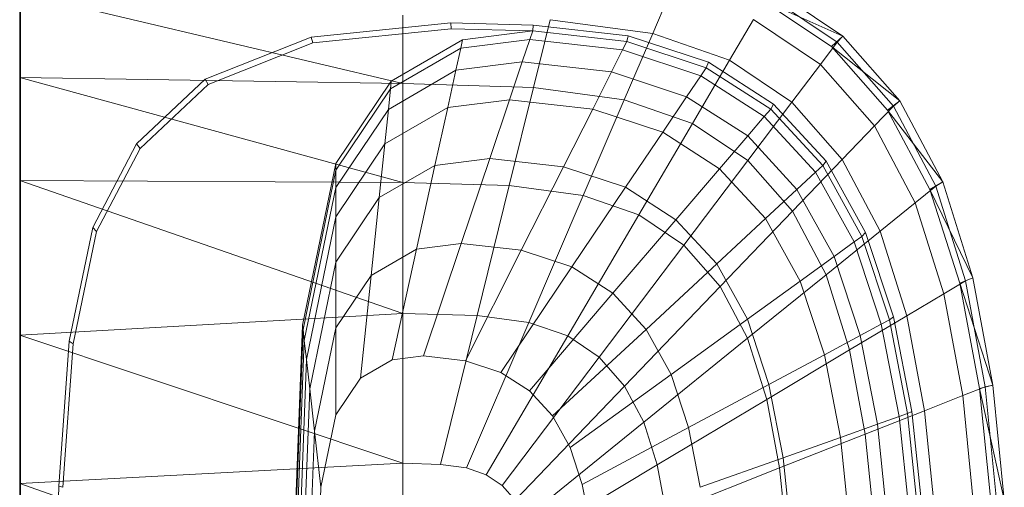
# Model space of a CAD drawing. Header units: metres. Extents: x 397.7 to 427.5, y 12.7 to 28.4.
# Tile 44 of 142: x 404.467 to 404.731, y 27.325 to 27.45. Entities that reach past the tile are written whole.
import ezdxf

# ---------------------------------------------------------------- set-up
doc = ezdxf.new("R2010")
doc.units = ezdxf.units.M
for name, color, linetype, lineweight in [('02_MOBILIARIO', 7, 'Continuous', 18), ('A-DETL-____-MBND', 7, 'Continuous', 18), ('A-GENM-____-OTLN', 7, 'Continuous', 18)]:
    doc.layers.add(name, color=color, linetype=linetype, lineweight=lineweight)

# ---------------------------------------------------------------- blocks, each defined once
blk = doc.blocks.new('Family - LONDR55-XX_ZZ-ARQ-CAA-M3D-Londres55-152769-05_CLI_AIRE_P2')
at = {"layer": 'A-GENM-____-OTLN', "color": 253, "true_color": 0xaaaaaa}
for p, q in [((0, 0), (0.6, 0)), ((0.6, 0), (0, 0))]:
    blk.add_line(p, q, dxfattribs=at)
blk = doc.blocks.new('Family - Mirall P2-152770-05_CLI_AIRE_P2')
blk.add_blockref('Family - LONDR55-XX_ZZ-ARQ-CAA-M3D-Londres55-152769-05_CLI_AIRE_P2', (0, 0))
blk = doc.blocks.new('Family - Rentamans P2-153289-05_CLI_AIRE_P2')
at = {"layer": 'A-DETL-____-MBND', "color": 253, "true_color": 0xaaaaaa}
for p, q in [((0, 0.36146), (0, 0.00406)), ((0.22069, 0.33849), (0.20176, 0.35121)), ((0, 0.35008), (0, 0.32734)), ((0, 0.35008), (0.10273, 0.32574)), ((0.16971, 0.33917), (0.17461, 0.35061)), ((0.21918, 0.33686), (0.2005, 0.34941)), ((0.21762, 0.33569), (0.19894, 0.34814)), ((0.22069, 0.33849), (0.19894, 0.34814)), ((0.10273, 0.34405), (0.10273, 0.32574)), ((0.07816, 0.33823), (0.11557, 0.34199)), ((0.11557, 0.34199), (0.13769, 0.34144)), ((0.11566, 0.34041), (0.11557, 0.34199)), ((0.13755, 0.33987), (0.13769, 0.34144)), ((0.13769, 0.34144), (0.16318, 0.33856)), ((0.1422, 0.34287), (0.13772, 0.3247)), ((0.16971, 0.33917), (0.1422, 0.34287)), ((0.1903, 0.33203), (0.19671, 0.34296)), ((0.21467, 0.33089), (0.19671, 0.34296)), ((0.04977, 0.3269), (0.07816, 0.33823)), ((0.07861, 0.33669), (0.07816, 0.33823)), ((0.07861, 0.33669), (0.11566, 0.34041)), ((0.11566, 0.34041), (0.13755, 0.33987)), ((0.11875, 0.33749), (0.13755, 0.33987)), ((0.13678, 0.33756), (0.13755, 0.33987)), ((0.13755, 0.33987), (0.1628, 0.33702)), ((0.16971, 0.33917), (0.1621, 0.32141)), ((0.1628, 0.33702), (0.16318, 0.33856)), ((0.16318, 0.33856), (0.18466, 0.33146)), ((0.1903, 0.33203), (0.16971, 0.33917)), ((0.21762, 0.33569), (0.22069, 0.33849)), ((0.21918, 0.33686), (0.22069, 0.33849)), ((0.23596, 0.32112), (0.22069, 0.33849)), ((0.05051, 0.32548), (0.07861, 0.33669)), ((0.09963, 0.32643), (0.11875, 0.33749)), ((0.11825, 0.33522), (0.13678, 0.33756)), ((0.11875, 0.33749), (0.11825, 0.33522)), ((0.13476, 0.33156), (0.13678, 0.33756)), ((0.13678, 0.33756), (0.16165, 0.33475)), ((0.16165, 0.33475), (0.1628, 0.33702)), ((0.1628, 0.33702), (0.18406, 0.32998)), ((0.21467, 0.33089), (0.21918, 0.33686)), ((0.2327, 0.31866), (0.21762, 0.33569)), ((0.23596, 0.32112), (0.21762, 0.33569)), ((0.23426, 0.31971), (0.21918, 0.33686)), ((0.09941, 0.32432), (0.11825, 0.33522)), ((0.11825, 0.33522), (0.11696, 0.32931)), ((0.15867, 0.32886), (0.16165, 0.33475)), ((0.16165, 0.33475), (0.1826, 0.32782)), ((0.11696, 0.32931), (0.13476, 0.33156)), ((0.13135, 0.32141), (0.13476, 0.33156)), ((0.13476, 0.33156), (0.15867, 0.32886)), ((0.18036, 0.31508), (0.1903, 0.33203)), ((0.1826, 0.32782), (0.18406, 0.32998)), ((0.18406, 0.32998), (0.18466, 0.33146)), ((0.18406, 0.32998), (0.20135, 0.31889)), ((0.18466, 0.33146), (0.20212, 0.32026)), ((0.20704, 0.32079), (0.1903, 0.33203)), ((0.20704, 0.32079), (0.21467, 0.33089)), ((0.22917, 0.3144), (0.21467, 0.33089)), ((0, 0.32734), (0, 0.29972)), ((0.10273, 0.32574), (0, 0.32734)), ((0, 0.32734), (0.10273, 0.29924)), ((0.09884, 0.31884), (0.11696, 0.32931)), ((0.11696, 0.32931), (0.11476, 0.31932)), ((0.15363, 0.3189), (0.15867, 0.32886)), ((0.15867, 0.32886), (0.17881, 0.3222)), ((0.17881, 0.3222), (0.1826, 0.32782)), ((0.1826, 0.32782), (0.19963, 0.31689)), ((0.03136, 0.30959), (0.04977, 0.3269)), ((0.03228, 0.30834), (0.05051, 0.32548)), ((0.05051, 0.32548), (0.04977, 0.3269)), ((0.08473, 0.30435), (0.09963, 0.32643)), ((0.09941, 0.32432), (0.09963, 0.32643)), ((0.10273, 0.32574), (0.10273, 0.29924)), ((0.13772, 0.3247), (0.10273, 0.32574)), ((0.13772, 0.3247), (0.13123, 0.29839)), ((0.1621, 0.32141), (0.13772, 0.3247)), ((0.08473, 0.30256), (0.09941, 0.32432)), ((0.09941, 0.32432), (0.09884, 0.31884)), ((0.1724, 0.31269), (0.17881, 0.3222)), ((0.17881, 0.3222), (0.19518, 0.3117)), ((0.11476, 0.31932), (0.13135, 0.32141)), ((0.12606, 0.30567), (0.13135, 0.32141)), ((0.13135, 0.32141), (0.15363, 0.3189)), ((0.1621, 0.32141), (0.1511, 0.29571)), ((0.18036, 0.31508), (0.1621, 0.32141)), ((0.19519, 0.30512), (0.20704, 0.32079)), ((0.20135, 0.31889), (0.20212, 0.32026)), ((0.20212, 0.32026), (0.21621, 0.30495)), ((0.22054, 0.30543), (0.20704, 0.32079)), ((0.22917, 0.3144), (0.23426, 0.31971)), ((0.2327, 0.31866), (0.23596, 0.32112)), ((0.23426, 0.31971), (0.23596, 0.32112)), ((0.24562, 0.29825), (0.23426, 0.31971)), ((0.24746, 0.29938), (0.23596, 0.32112)), ((0.08473, 0.29792), (0.09884, 0.31884)), ((0.09788, 0.30955), (0.11476, 0.31932)), ((0.09884, 0.31884), (0.09788, 0.30955)), ((0.11476, 0.31932), (0.11135, 0.30381)), ((0.14581, 0.30344), (0.15363, 0.3189)), ((0.15363, 0.3189), (0.1724, 0.31269)), ((0.19518, 0.3117), (0.19963, 0.31689)), ((0.19963, 0.31689), (0.20135, 0.31889)), ((0.19963, 0.31689), (0.21338, 0.30196)), ((0.20135, 0.31889), (0.2153, 0.30374)), ((0.24405, 0.29737), (0.2327, 0.31866)), ((0.24746, 0.29938), (0.2327, 0.31866)), ((0.18036, 0.31508), (0.16597, 0.29056)), ((0.19519, 0.30512), (0.18036, 0.31508)), ((0.22054, 0.30543), (0.22917, 0.3144)), ((0.24008, 0.29377), (0.22917, 0.3144)), ((0.16244, 0.29794), (0.17239, 0.31269)), ((0.1724, 0.31269), (0.18765, 0.3029)), ((0.18765, 0.3029), (0.19518, 0.3117)), ((0.19518, 0.3117), (0.20839, 0.29735)), ((0.01958, 0.28716), (0.03136, 0.30959)), ((0.03228, 0.30834), (0.03136, 0.30959)), ((0.08473, 0.29006), (0.09788, 0.30955)), ((0.09788, 0.30955), (0.09638, 0.29516)), ((0.02062, 0.28613), (0.03228, 0.30834)), ((0.07584, 0.26096), (0.08473, 0.30435)), ((0.08473, 0.30256), (0.08473, 0.30435)), ((0.09638, 0.29516), (0.11135, 0.30381)), ((0.11135, 0.30381), (0.10642, 0.28138)), ((0.11135, 0.30381), (0.12606, 0.30567)), ((0.1184, 0.28289), (0.12606, 0.30567)), ((0.12606, 0.30567), (0.14581, 0.30344)), ((0.17806, 0.28244), (0.19519, 0.30512)), ((0.20717, 0.2915), (0.19519, 0.30512)), ((0.20717, 0.2915), (0.22054, 0.30542)), ((0.21338, 0.30196), (0.2153, 0.30374)), ((0.2153, 0.30374), (0.21621, 0.30495)), ((0.2153, 0.30374), (0.2258, 0.28478)), ((0.21621, 0.30495), (0.22681, 0.2858)), ((0.23071, 0.2862), (0.22054, 0.30543)), ((0.07598, 0.25981), (0.08473, 0.30256)), ((0.08473, 0.29792), (0.08473, 0.30256)), ((0.13449, 0.28107), (0.14581, 0.30344)), ((0.14581, 0.30344), (0.16244, 0.29794)), ((0.17596, 0.28926), (0.18765, 0.3029)), ((0.18765, 0.3029), (0.19996, 0.28953)), ((0.20839, 0.29735), (0.21338, 0.30196)), ((0.21338, 0.30196), (0.22372, 0.28328)), ((0, 0.29972), (0, 0.2583)), ((0.10273, 0.29924), (0, 0.29972)), ((0, 0.29972), (0.10273, 0.26415)), ((0.10273, 0.29924), (0.10273, 0.26415)), ((0.13123, 0.29839), (0.10273, 0.29924)), ((0.13123, 0.29839), (0.12265, 0.26356)), ((0.1511, 0.29571), (0.13123, 0.29839)), ((0.24405, 0.29737), (0.24746, 0.29938)), ((0.24562, 0.29825), (0.24746, 0.29938)), ((0.25554, 0.27371), (0.24746, 0.29938)), ((0.07631, 0.25683), (0.08473, 0.29792)), ((0.08473, 0.29792), (0.08473, 0.29006)), ((0.1511, 0.29571), (0.13653, 0.26169)), ((0.14804, 0.27659), (0.16244, 0.29794)), ((0.1511, 0.29571), (0.16597, 0.29056)), ((0.16244, 0.29794), (0.17596, 0.28926)), ((0.19996, 0.28953), (0.20839, 0.29735)), ((0.20839, 0.29735), (0.21834, 0.27939)), ((0.24008, 0.29377), (0.24562, 0.29825)), ((0.25202, 0.27221), (0.24405, 0.29737)), ((0.25554, 0.27371), (0.24405, 0.29737)), ((0.25359, 0.2729), (0.24562, 0.29825)), ((0.08473, 0.27788), (0.09638, 0.29516)), ((0.09638, 0.29516), (0.09423, 0.27433)), ((0.23071, 0.2862), (0.24008, 0.29377)), ((0.24775, 0.26941), (0.24008, 0.29377)), ((0.16597, 0.29056), (0.14692, 0.25809)), ((0.16597, 0.29056), (0.17805, 0.28244)), ((0.18781, 0.27134), (0.20717, 0.2915)), ((0.21618, 0.27446), (0.20717, 0.2915)), ((0.07689, 0.25177), (0.08473, 0.29006)), ((0.08473, 0.29006), (0.08473, 0.27788)), ((0.15906, 0.26952), (0.17596, 0.28926)), ((0.17596, 0.28926), (0.18688, 0.27741)), ((0.18688, 0.27741), (0.19996, 0.28953)), ((0.19996, 0.28953), (0.20923, 0.2728)), ((0.01327, 0.25673), (0.01958, 0.28716)), ((0.01437, 0.25599), (0.02062, 0.28613)), ((0.02062, 0.28613), (0.01958, 0.28716)), ((0.21618, 0.27446), (0.23071, 0.2862)), ((0.2258, 0.28478), (0.22681, 0.2858)), ((0.22681, 0.2858), (0.23426, 0.26319)), ((0.23785, 0.2635), (0.23071, 0.2862)), ((0.10642, 0.28138), (0.1184, 0.28289)), ((0.10826, 0.25273), (0.1184, 0.28289)), ((0.1184, 0.28289), (0.13449, 0.28107)), ((0.21834, 0.27939), (0.22372, 0.28328)), ((0.22372, 0.28328), (0.2258, 0.28478)), ((0.22372, 0.28328), (0.23099, 0.26122)), ((0.2258, 0.28478), (0.23317, 0.26239)), ((0.09423, 0.27433), (0.10642, 0.28138)), ((0.10642, 0.28138), (0.09989, 0.25167)), ((0.1195, 0.25146), (0.13449, 0.28107)), ((0.13449, 0.28107), (0.14804, 0.27659)), ((0.17805, 0.28244), (0.15537, 0.25241)), ((0.17805, 0.28244), (0.18781, 0.27134)), ((0.07778, 0.24394), (0.08473, 0.27788)), ((0.08473, 0.27788), (0.08473, 0.26025)), ((0.16795, 0.25986), (0.18688, 0.27741)), ((0.18688, 0.27741), (0.19509, 0.26258)), ((0.20923, 0.2728), (0.21834, 0.27939)), ((0.21834, 0.27939), (0.22533, 0.25818)), ((0.12897, 0.24833), (0.14804, 0.27659)), ((0.14804, 0.27659), (0.15906, 0.26952)), ((0.08473, 0.26025), (0.09423, 0.27433)), ((0.09423, 0.27433), (0.09137, 0.24674)), ((0.19509, 0.26258), (0.20923, 0.2728)), ((0.19515, 0.25746), (0.21618, 0.27446)), ((0.20923, 0.2728), (0.21574, 0.25304)), ((0.22251, 0.25433), (0.21618, 0.27446)), ((0.24775, 0.26941), (0.25359, 0.2729)), ((0.25202, 0.27221), (0.25554, 0.27371)), ((0.2573, 0.24402), (0.25202, 0.27221)), ((0.26089, 0.24493), (0.25202, 0.27221)), ((0.25359, 0.2729), (0.25554, 0.27371)), ((0.25887, 0.24449), (0.25359, 0.2729)), ((0.26089, 0.24493), (0.25554, 0.27371)), ((0.13667, 0.24339), (0.15906, 0.26952)), ((0.15906, 0.26952), (0.16795, 0.25986)), ((0.18781, 0.27134), (0.16218, 0.24466)), ((0.18781, 0.27134), (0.19515, 0.25746)), ((0.23785, 0.2635), (0.24775, 0.26941)), ((0.25282, 0.2421), (0.24775, 0.26941)), ((0.10273, 0.26415), (0, 0.2583)), ((0.10273, 0.26415), (0.10273, 0.22395)), ((0.12264, 0.26356), (0.10273, 0.26415)), ((0.12264, 0.26356), (0.11281, 0.22365)), ((0.11983, 0.2227), (0.13653, 0.26169)), ((0.12264, 0.26356), (0.13653, 0.26169)), ((0.13653, 0.26169), (0.14692, 0.25809)), ((0.17464, 0.24778), (0.19509, 0.26258)), ((0.19509, 0.26258), (0.20086, 0.24506)), ((0.22251, 0.25433), (0.23785, 0.2635)), ((0.23099, 0.26122), (0.23317, 0.26239)), ((0.23317, 0.26239), (0.23426, 0.26319)), ((0.23317, 0.26239), (0.23806, 0.23729)), ((0.23426, 0.26319), (0.23919, 0.23784)), ((0.24258, 0.23805), (0.23785, 0.2635)), ((0.07287, 0.18276), (0.07584, 0.26096)), ((0.07304, 0.18276), (0.07598, 0.25981)), ((0.07598, 0.25981), (0.07584, 0.26096)), ((0.07631, 0.25683), (0.07598, 0.25981)), ((0.07907, 0.2326), (0.08473, 0.26025)), ((0.08473, 0.26025), (0.08473, 0.23691)), ((0.14288, 0.23664), (0.16795, 0.25986)), ((0.16795, 0.25986), (0.17464, 0.24778)), ((0.22533, 0.25818), (0.23099, 0.26122)), ((0.23099, 0.26122), (0.2358, 0.23649)), ((0, 0.2583), (0, 0.2185)), ((0, 0.2583), (0.10273, 0.22395)), ((0.01046, 0.21786), (0.01327, 0.25673)), ((0.01437, 0.25599), (0.01327, 0.25673)), ((0.074, 0.19601), (0.07631, 0.25683)), ((0.07689, 0.25177), (0.07631, 0.25683)), ((0.14692, 0.25809), (0.12509, 0.22088)), ((0.14692, 0.25809), (0.15537, 0.25241)), ((0.19515, 0.25746), (0.16731, 0.23496)), ((0.19515, 0.25746), (0.20031, 0.24107)), ((0.21574, 0.25304), (0.22533, 0.25818)), ((0.22533, 0.25818), (0.22995, 0.23441)), ((0.01159, 0.21751), (0.01437, 0.25599)), ((0.20031, 0.24107), (0.22251, 0.25433)), ((0.2267, 0.23178), (0.22251, 0.25433)), ((0.07426, 0.18276), (0.07689, 0.25177)), ((0.07689, 0.25177), (0.07778, 0.24394)), ((0.09137, 0.24674), (0.09989, 0.25167)), ((0.09989, 0.25167), (0.10826, 0.25273)), ((0.10826, 0.25273), (0.1195, 0.25146)), ((0.1195, 0.25146), (0.12897, 0.24833)), ((0.15537, 0.25241), (0.12937, 0.21801)), ((0.15537, 0.25241), (0.16218, 0.24466)), ((0.20086, 0.24506), (0.21574, 0.25304)), ((0.21574, 0.25304), (0.22004, 0.23089)), ((0.12897, 0.24833), (0.13667, 0.24339)), ((0.08473, 0.23691), (0.09137, 0.24674)), ((0.14756, 0.2282), (0.17464, 0.24778)), ((0.17464, 0.24778), (0.17934, 0.23351)), ((0.07545, 0.18276), (0.07778, 0.24394)), ((0.07778, 0.24394), (0.07907, 0.2326)), ((0.16218, 0.24466), (0.13282, 0.21409)), ((0.13667, 0.24339), (0.14288, 0.23664)), ((0.16218, 0.24466), (0.16731, 0.23496)), ((0.17934, 0.23351), (0.20086, 0.24506)), ((0.20086, 0.24506), (0.20468, 0.22542)), ((0.25282, 0.2421), (0.25887, 0.24449)), ((0.2573, 0.24402), (0.26089, 0.24493)), ((0.26035, 0.21386), (0.2573, 0.24402)), ((0.26398, 0.21415), (0.2573, 0.24402)), ((0.25887, 0.24449), (0.26089, 0.24493)), ((0.26192, 0.2141), (0.25887, 0.24449)), ((0.26398, 0.21415), (0.26089, 0.24493)), ((0.20031, 0.24107), (0.17092, 0.2235)), ((0.20031, 0.24107), (0.20372, 0.22269)), ((0.24258, 0.23805), (0.25282, 0.2421)), ((0.25575, 0.21289), (0.25282, 0.2421)), ((0.2267, 0.23178), (0.24258, 0.23805)), ((0.23806, 0.23729), (0.23919, 0.23784)), ((0.23919, 0.23784), (0.24205, 0.21072)), ((0.24532, 0.21083), (0.24258, 0.23805)), ((0.08078, 0.21759), (0.08473, 0.23691)), ((0.16731, 0.23496), (0.13541, 0.20918)), ((0.14288, 0.23664), (0.14756, 0.2282)), ((0.16731, 0.23496), (0.17092, 0.2235)), ((0.22995, 0.23441), (0.2358, 0.23649)), ((0.2358, 0.23649), (0.23806, 0.2373)), ((0.2358, 0.23649), (0.23859, 0.21004)), ((0.23806, 0.23729), (0.24088, 0.21045)), ((0.07717, 0.18276), (0.07907, 0.2326)), ((0.08078, 0.21759), (0.07907, 0.2326)), ((0.15084, 0.21822), (0.17934, 0.23351)), ((0.17934, 0.23351), (0.18245, 0.21752)), ((0.22004, 0.23089), (0.22995, 0.23441)), ((0.22995, 0.23441), (0.23263, 0.20898)), ((0.20373, 0.22269), (0.2267, 0.23177)), ((0.20468, 0.22542), (0.22004, 0.23089)), ((0.22004, 0.23089), (0.22254, 0.20719)), ((0.22913, 0.20764), (0.2267, 0.23178)), ((0.14756, 0.2282), (0.15084, 0.21822)), ((0.18245, 0.21752), (0.20468, 0.22542)), ((0.20468, 0.22542), (0.20689, 0.20442)), ((0.10273, 0.22395), (0, 0.2185)), ((0.10273, 0.22395), (0.10273, 0.18276)), ((0.10273, 0.22395), (0.11281, 0.22365)), ((0.11281, 0.22365), (0.11983, 0.2227)), ((0.11983, 0.2227), (0.12509, 0.22088)), ((0.17092, 0.2235), (0.13724, 0.20338)), ((0.17092, 0.2235), (0.1733, 0.21066)), ((0.20373, 0.22269), (0.1733, 0.21066)), ((0.20373, 0.22269), (0.2057, 0.20303)), ((0.12509, 0.22088), (0.12937, 0.21801)), ((0, 0.2185), (0, 0.18276)), ((0, 0.2185), (0.10273, 0.18276)), ((0.00965, 0.18276), (0.01046, 0.21786)), ((0.01159, 0.21751), (0.01046, 0.21786)), ((0.07945, 0.18276), (0.08078, 0.21759)), ((0.12937, 0.21801), (0.13282, 0.21409)), ((0.15084, 0.21822), (0.15302, 0.20705))]:
    blk.add_line(p, q, dxfattribs=at)
blk = doc.blocks.new('LONDR55-XX_ZZ-ARQ-CAA-M3D-Londres55_ifc-1-05_CLI_AIRE_P2')
at = {"layer": '02_MOBILIARIO', "color": 253, "lineweight": 18, "true_color": 0xaaaaaa}
blk.add_blockref('Family - Rentamans P2-153289-05_CLI_AIRE_P2', (404.46677, 27.10751), dxfattribs=at)
at = {"layer": 'A-GENM-____-OTLN', "color": 253, "lineweight": 18, "true_color": 0xaaaaaa, "rotation": 90}
blk.add_blockref('Family - Mirall P2-152770-05_CLI_AIRE_P2', (404.46698, 26.99052), dxfattribs=at)

msp = doc.modelspace()

# ---------------------------------------------------------------- block references
at = {"lineweight": 5}
msp.add_blockref('LONDR55-XX_ZZ-ARQ-CAA-M3D-Londres55_ifc-1-05_CLI_AIRE_P2', (0, 0), dxfattribs=at)

doc.saveas('drawing.dxf')
